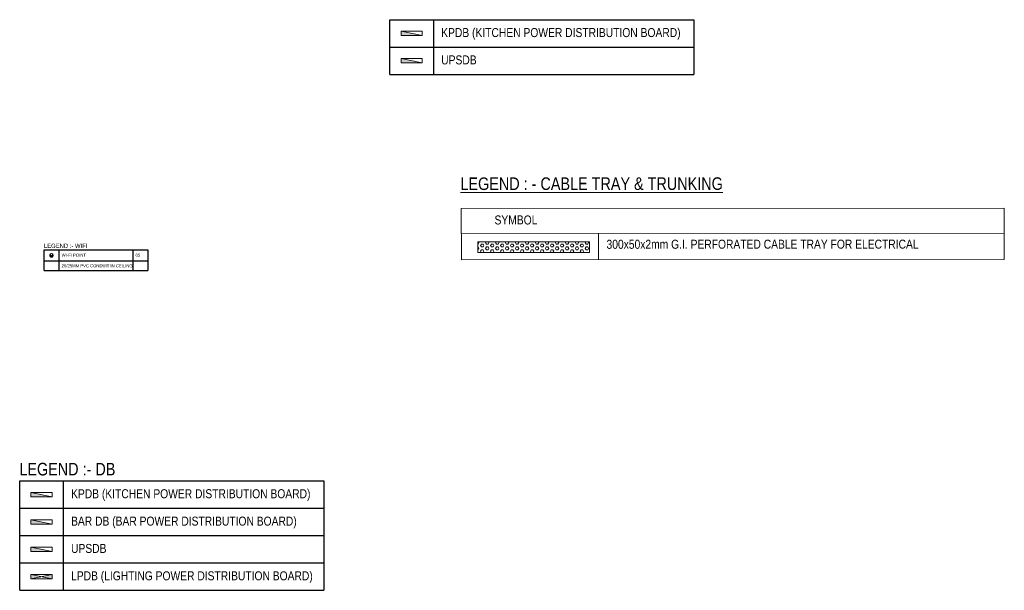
# Model space of a CAD drawing. Header units: millimetres. Extents: x -116878 to 389011, y -1241 to 103546.
# Tile 3 of 104: x 12718 to 40131, y -1241 to 14642. Entities that reach past the tile are written whole.
import ezdxf

# ---------------------------------------------------------------- set-up
doc = ezdxf.new("R2010")
doc.units = ezdxf.units.MM
doc.header["$MEASUREMENT"] = 0
for name, color, linetype, lineweight in [('300 MM CABLE TRAY FOR ELECTRICAL', 4, 'Continuous', 5), ('CABLE TRAY & TRUNKING LEGEND', 7, 'Continuous', 5), ('DB ELDB', 4, 'Continuous', 0), ('DB LEGEND', 7, 'Continuous', 25), ('DB LPDB', 3, 'Continuous', 0), ('DB PDB', 30, 'Continuous', 0), ('DB UPSDB', 1, 'Continuous', 0), ('WIFI', 6, 'Continuous', 0), ('WIFI LEGEND', 6, 'Continuous', 0)]:
    doc.layers.add(name, color=color, linetype=linetype, lineweight=lineweight)
doc.styles.add('ARIAL', font='ARIALN.TTF')
doc.styles.add('ARL', font='ARIALN.TTF')

# ---------------------------------------------------------------- blocks, each defined once
blk = doc.blocks.new('LPDB')
at = {"layer": 'DB UPSDB'}
h = blk.add_hatch(color=6, dxfattribs=at)
h.dxf.hatch_style = 1
h.paths.add_polyline_path([(295, 0), (-295, 123), (-295, 0)])
at = {"layer": 'DB UPSDB', "color": 6}
blk.add_line((-295, 123), (295, 0), dxfattribs=at)
blk.add_lwpolyline([(-295, 123), (295, 123), (295, 0), (-295, 0)], close=True, dxfattribs=at)
blk = doc.blocks.new('WiFi')
at = {"layer": 'WIFI', "lineweight": 0}
for p, q in [((-70, -466), (-69, -448)), ((-46, -470), (-46, -455)), ((67, -452), (-24, -454)), ((104, -464), (102, -448)), ((127, -456), (123, -438))]:
    blk.add_line(p, q, dxfattribs=at)
for points in [[(-46, -470), (-51, -460), (-62, -459), (-70, -466)], [(-46, -470), (-36, -477), (-23, -475)], [(-23, -475), (-27, -408), (83, -400), (86, -468)], [(86, -468), (66, -450), (65, -401)], [(104, -463), (108, -452), (118, -450), (127, -456)]]:
    blk.add_lwpolyline(points, dxfattribs=at)
for centre, major_axis, ratio in [((4, -68), (-290, -10), 0.8678757), ((-230, 12), (10.8, 6.3), 0.359808), ((-2, -11), (-212, -12), 0.8401535), ((0, 0), (176, 0), 0.8388682), ((-230, -76), (14.9, 10.8), 0.4576987), ((-184, -154), (13.1, 12.6), 0.4470785), ((-7, -429), (1, -15.1), 0.5079653), ((34, -425), (1, -15.1), 0.5079653)]:
    blk.add_ellipse(centre, major_axis=major_axis, ratio=ratio, dxfattribs=at)
at = {"layer": 'WIFI', "lineweight": 0, "extrusion": (0, 0, -1)}
for centre, major_axis, ratio in [((254, -6), (-10.3, 7.1), 0.359808), ((196, -168), (-12.1, 13.5), 0.4470785), ((247, -94), (-14, 11.9), 0.4576987)]:
    blk.add_ellipse(centre, major_axis=major_axis, ratio=ratio, dxfattribs=at)
at = {"layer": 'WIFI', "lineweight": 0}
for centre, major_axis, ratio, start_param, end_param in [((1, -134), (290, 6), 0.8685785, 2.9626836, 6.3624535), ((13, -224), (-260, 182), 0.8593667, 0.445879, 1.294602), ((-202, -395), (1.1, 37.6), 0.1678063, 4.6346213, 7.6966427), ((-204, -413), (-1.4, 25.8), 0.3911564, 5.1428889, 6.6365239), ((13, -224), (-290, -10), 0.8678757, 7.0243976, 7.245754), ((-135, -436), (0.2, -36.3), 0.2775232, 1.2852907, 4.7116498), ((-136, -446), (-4.7, 15.9), 0.5920658, 4.519593, 7.0189198), ((13, -224), (-290, -10), 0.8678757, 7.3252678, 7.5347633), ((-58, -442), (-3.3, 22.8), 0.523032, 4.0585707, 8.046722), ((13, -224), (-290, -10), 0.8678757, 8.0755643, 8.2492739)]:
    blk.add_ellipse(centre, major_axis=major_axis, ratio=ratio, start_param=start_param, end_param=end_param, dxfattribs=at)
at = {"layer": 'WIFI', "lineweight": 0, "extrusion": (0, 0, -1)}
for centre, major_axis, ratio, start_param, end_param in [((112, -433), (-0.4, 23), 0.523032, 4.0585707, 8.046722), ((6, -230), (288, 37), 0.8678757, 7.3252678, 7.53498), ((187, -415), (5.6, -35.9), 0.2775232, 1.2852907, 4.7116498), ((189, -425), (2.1, 16.4), 0.5920658, 4.519593, 7.0189198), ((6, -230), (288, 37), 0.8678757, 7.0243976, 7.245754), ((246, -364), (-7.2, 37), 0.1678063, 4.6346213, 7.6966427), ((251, -381), (-2.7, 25.7), 0.3911564, 5.1428889, 6.6365239), ((30, -192), (41, 317), 0.8329358, 1.1964997, 2.0088127)]:
    blk.add_ellipse(centre, major_axis=major_axis, ratio=ratio, start_param=start_param, end_param=end_param, dxfattribs=at)
blk = doc.blocks.new('UPSDB')
at = {"layer": 'DB UPSDB'}
h = blk.add_hatch(color=256, dxfattribs=at)
h.dxf.hatch_style = 1
h.paths.add_polyline_path([(2964945, 494344), (2965545, 494219), (2965545, 494344)])
blk.add_line((2965545, 494219), (2964945, 494344), dxfattribs=at)
blk.add_lwpolyline([(2965545, 494219), (2964945, 494219), (2964945, 494344), (2965545, 494344)], close=True, dxfattribs=at)
blk = doc.blocks.new('A$C688C6D4A')
at = {"layer": 'DB UPSDB'}
h = blk.add_hatch(color=4, dxfattribs=at)
h.dxf.hatch_style = 1
h.paths.add_polyline_path([(295, -62), (-295, 62), (-295, -62)])
at = {"layer": 'DB UPSDB', "color": 4}
blk.add_line((-295, 62), (295, -62), dxfattribs=at)
blk.add_lwpolyline([(-295, 62), (295, 62), (295, -62), (-295, -62)], close=True, dxfattribs=at)
blk = doc.blocks.new('PDB')
at = {"layer": 'DB PDB'}
h = blk.add_hatch(color=256, dxfattribs=at)
h.dxf.hatch_style = 1
h.paths.add_polyline_path([(310683, -213901), (310983, -213964), (310983, -213839)])
h.paths.add_polyline_path([(310383, -213839), (310383, -213964), (310683, -213901)])
for p, q in [((310383, -213839), (310983, -213964)), ((310383, -213964), (310983, -213839))]:
    blk.add_line(p, q, dxfattribs=at)
blk.add_lwpolyline([(310383, -213839), (310983, -213839), (310983, -213964), (310383, -213964)], close=True, dxfattribs=at)

msp = doc.modelspace()

# ---------------------------------------------------------------- hatches: boundary and pattern name
at = {"layer": '300 MM CABLE TRAY FOR ELECTRICAL', "lineweight": 0}
h = msp.add_hatch(dxfattribs=at)
h.set_pattern_fill('HEX', color=256, scale=370.37037)
h.set_pattern_definition([(0, (-191789.125, 28765.16), (0, 80.187537), [46.296296, -92.592593]), (120, (-191789.125, 28765.16), (-69.444444, -40.09377), [46.296296, -92.592593]), (60, (-191742.83, 28765.16), (-69.444444, 40.09377), [46.296296, -92.592593])])
h.paths.add_polyline_path([(25476, 8462), (28581, 8462), (28581, 8162), (25476, 8162)])
at = {"layer": 'DB UPSDB'}
h = msp.add_hatch(color=1, dxfattribs=at)
h.dxf.hatch_style = 1
h.paths.add_polyline_path([(23926, 13439), (23335, 13562), (23335, 13439)])

# ---------------------------------------------------------------- linework, layer by layer
at = {"layer": '300 MM CABLE TRAY FOR ELECTRICAL', "lineweight": 0, "elevation": 0}
msp.add_lwpolyline([(25476, 8462), (28581, 8462), (28581, 8162), (25476, 8162)], close=True, dxfattribs=at)
at = {"layer": 'CABLE TRAY & TRUNKING LEGEND', "lineweight": 0}
for p, q in [((25013, 9388), (40128, 9396)), ((25013, 9388), (25014, 7958)), ((40130, 9396), (40131, 7964)), ((25013, 8689), (40128, 8696)), ((28830, 8691), (28830, 7959)), ((25014, 7958), (40128, 7964))]:
    msp.add_line(p, q, dxfattribs=at)
at = {"layer": 'DB LEGEND', "color": 0, "lineweight": 30}
for p, q in [((23023, 13119), (23023, 14642, 0)), ((23023, 14642), (31489, 14642)), ((24237, 14642), (24237, 13119)), ((31489, 14642), (31489, 13119)), ((23023, 13881), (31489, 13881)), ((23023, 13119), (31489, 13119)), ((12718, -1241, 0), (12718, 1805, 0)), ((12718, 1805), (21184, 1805)), ((13932, 1805), (13932, -1241)), ((21184, 1805), (21184, -1241)), ((12718, 1043), (21184, 1043)), ((12718, 282), (21184, 282)), ((12718, -480), (21184, -480)), ((12718, -1241), (21184, -1241))]:
    msp.add_line(p, q, dxfattribs=at)
at = {"layer": 'DB UPSDB', "color": 1}
msp.add_line((23335, 13562), (23926, 13439), dxfattribs=at)
msp.add_lwpolyline([(23335, 13562), (23926, 13562), (23926, 13439), (23335, 13439)], close=True, dxfattribs=at)
at = {"layer": 'WIFI LEGEND', "color": 0, "lineweight": 30}
for p, q in [((13397, 7665, -4435), (13397, 8236, -4435)), ((13397, 8236, -4435), (16290, 8236, -4435)), ((13811, 8236, -4435), (13811, 7665, -4435)), ((15870, 8236, -4435), (15870, 7665, -4435)), ((16290, 8236, -4435), (16290, 7665, -4435)), ((13397, 7929, -4435), (16290, 7929, -4435)), ((13397, 7665, -4435), (16290, 7665, -4435))]:
    msp.add_line(p, q, dxfattribs=at)

# ---------------------------------------------------------------- block references
at = {"layer": 'DB ELDB'}
msp.add_blockref('A$C688C6D4A', (13325, 662), dxfattribs=at)
at = {"layer": 'DB LPDB'}
for p in [(23630, 14200), (13325, 1362)]:
    msp.add_blockref('LPDB', p, dxfattribs=at)
at = {"layer": 'DB PDB', "xscale": 0.9843749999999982, "yscale": 0.9843749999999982, "zscale": 0.9843749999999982, "rotation": 0.0001810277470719}
msp.add_blockref('PDB', (-292504, 209698), dxfattribs=at)
at = {"layer": 'DB UPSDB', "xscale": 0.9843749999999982, "yscale": 0.9843749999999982, "zscale": 0.9843749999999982, "rotation": 180.0001810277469}
msp.add_blockref('UPSDB', (2932237, 486469), dxfattribs=at)
at = {"layer": 'WIFI', "lineweight": 0, "xscale": 0.1601809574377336, "yscale": 0.1601809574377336, "zscale": 0.1601809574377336}
msp.add_blockref('WiFi', (13601, 8106, -4435), dxfattribs=at)

# ---------------------------------------------------------------- texts
at = {"layer": 'CABLE TRAY & TRUNKING LEGEND', "color": 7, "lineweight": 0, "style": 'ARL'}
msp.add_text('%%ULEGEND : - CABLE TRAY & TRUNKING', height=350, rotation=0.0269, dxfattribs=at).set_placement((24989, 9901, 5396))
at = {"layer": 'CABLE TRAY & TRUNKING LEGEND', "lineweight": 0, "style": 'ARIAL'}
for s, p in [('SYMBOL', (25938, 8943)), ('300x50x2mm G.I. PERFORATED CABLE TRAY FOR ELECTRICAL', (29056, 8266))]:
    msp.add_text(s, height=250, rotation=0.0269, dxfattribs=at).set_placement(p)
at = {"layer": 'DB LEGEND', "color": 0, "lineweight": 30, "style": 'ARL'}
for s, p in [('KPDB (KITCHEN POWER DISTRIBUTION BOARD)', (24453, 14159, 0)), ('UPSDB', (24453, 13398, 0)), ('KPDB (KITCHEN POWER DISTRIBUTION BOARD)', (14148, 1322, 0)), ('BAR DB (BAR POWER DISTRIBUTION BOARD)', (14148, 560, 0)), ('UPSDB ', (14148, -201, 0)), ('LPDB (LIGHTING POWER DISTRIBUTION BOARD)', (14148, -963, 0))]:
    msp.add_text(s, height=250, rotation=0, dxfattribs=at).set_placement(p)
at = {"layer": 'DB LEGEND', "color": 0, "style": 'ARL'}
msp.add_text('LEGEND :- DB', height=350, dxfattribs=at).set_placement((12709, 1957, 0))
at = {"layer": 'WIFI LEGEND', "color": 0, "style": 'ARL'}
msp.add_text('LEGEND :- WIFI', height=119.6, dxfattribs=at).set_placement((13393, 8288, -4435))
at = {"layer": 'WIFI LEGEND', "color": 0, "lineweight": 30, "style": 'ARL'}
for s, height, p in [('WI-FI POINT', 85.43, (13887, 8046, -4435)), ('05', 85.4, (15945, 8046, -4435)), ('20/25MM PVC CONDUIT IN CEILING', 85.43, (13885, 7750, -4435))]:
    msp.add_text(s, height=height, rotation=0, dxfattribs=at).set_placement(p)

doc.saveas('drawing.dxf')
